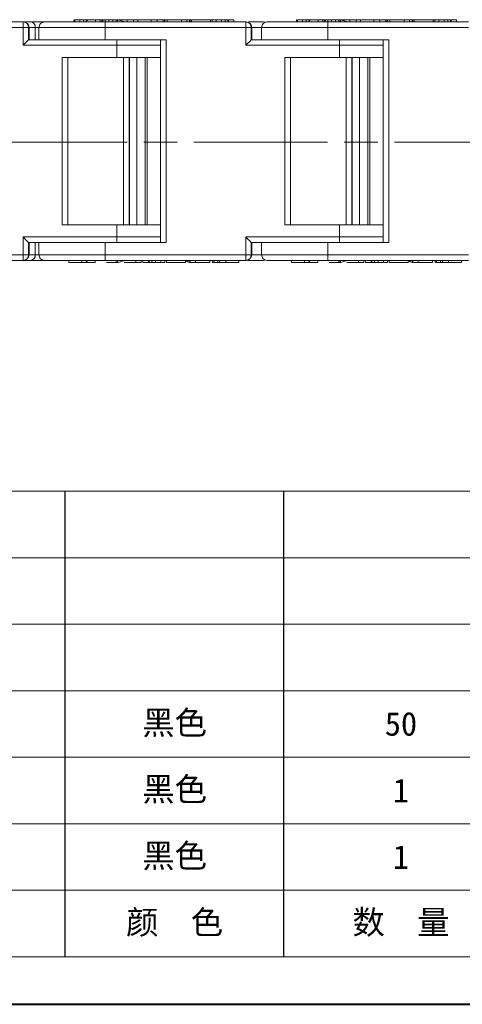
# Model space of a CAD drawing. Header units: millimetres. Extents: x 3186 to 3545, y -371 to -118.
# Tile 3 of 27: x 3304 to 3343, y -371 to -283. Entities that reach past the tile are written whole.
import ezdxf

# ---------------------------------------------------------------- set-up
doc = ezdxf.new("R2010")
doc.units = ezdxf.units.MM
doc.linetypes.add('ACAD_ISO08W100', pattern=[36, 24, -3, 6, -3])
doc.linetypes.add('CENTER', pattern=[0.6, 0.375, -0.075, 0.075, -0.075])
doc.layers.add('中心线', color=1, linetype='CENTER', lineweight=25)
doc.layers.add('标注线', color=7, linetype='Continuous', lineweight=15)
doc.styles.add('样式 6', font='仿宋_GB2312.ttf')

msp = doc.modelspace()

# ---------------------------------------------------------------- linework, layer by layer
at = {"color": 7, "linetype": 'Continuous', "lineweight": 15}
for p, q in [((3291.265, -283.587), (3303.886, -283.587)), ((3303.888, -283.087), (3291.266, -283.087)), ((3303.886, -283.587), (3303.886, -285.187)), ((3304.388, -283.587), (3303.886, -283.587)), ((3303.888, -283.087), (3303.897, -283.087)), ((3304.024, -283.087), (3304.617, -283.087)), ((3304.388, -284.687), (3304.388, -283.587)), ((3304.388, -283.587), (3304.397, -283.587)), ((3304.397, -283.587), (3304.397, -284.687)), ((3304.412, -283.587), (3304.397, -283.587)), ((3304.412, -284.687), (3304.412, -283.587)), ((3304.412, -283.587), (3304.42, -283.587)), ((3304.42, -283.587), (3304.42, -284.687)), ((3304.42, -283.587), (3304.971, -283.587)), ((3304.617, -283.087), (3305.797, -283.087)), ((3304.971, -283.587), (3304.971, -284.687)), ((3305.38, -283.587), (3304.971, -283.587)), ((3311.265, -283.587), (3305.314, -283.587)), ((3305.314, -283.587), (3305.314, -284.687)), ((3308.444, -283.087), (3308.444, -282.887)), ((3308.463, -282.887), (3308.444, -282.887)), ((3308.537, -283.087), (3308.537, -282.887)), ((3308.971, -283.087), (3308.971, -282.887)), ((3308.971, -282.887), (3309.304, -282.887)), ((3309.304, -283.087), (3309.304, -282.887)), ((3309.309, -282.887), (3309.304, -282.887)), ((3309.309, -282.887), (3309.309, -283.087)), ((3309.819, -282.895), (3309.819, -282.887)), ((3310.394, -283.087), (3310.394, -282.887)), ((3310.797, -283.087), (3310.797, -282.887)), ((3310.973, -283.087), (3310.973, -282.887)), ((3311.039, -282.887), (3311.039, -283.087)), ((3311.041, -283.087), (3311.041, -282.887)), ((3311.253, -283.087), (3311.253, -282.887)), ((3311.265, -284.687), (3311.265, -283.587)), ((3311.265, -283.587), (3323.886, -283.587)), ((3323.888, -283.087), (3311.266, -283.087)), ((3311.586, -282.887), (3311.586, -283.087)), ((3311.587, -283.087), (3311.587, -282.887)), ((3311.948, -283.087), (3311.948, -282.887)), ((3312.417, -282.909), (3312.271, -282.887)), ((3312.381, -282.895), (3312.381, -282.887)), ((3312.381, -282.887), (3312.714, -282.887)), ((3312.417, -282.909), (3312.439, -282.909)), ((3313.001, -283.087), (3312.417, -282.909)), ((3312.439, -282.909), (3313.023, -283.087)), ((3312.719, -282.887), (3312.714, -282.887)), ((3313.192, -282.887), (3312.719, -282.887)), ((3313.229, -283.087), (3313.229, -282.887)), ((3313.806, -282.887), (3313.806, -283.087)), ((3314.207, -283.087), (3314.207, -282.887)), ((3315.2, -282.887), (3315.377, -282.887)), ((3315.394, -283.087), (3315.394, -282.887)), ((3315.921, -283.087), (3315.921, -282.887)), ((3316.445, -282.887), (3316.277, -282.887)), ((3316.466, -283.087), (3316.466, -282.887)), ((3316.579, -283.087), (3316.579, -282.887)), ((3316.61, -282.887), (3316.6, -282.887)), ((3316.61, -283.087), (3316.61, -282.887)), ((3316.611, -282.887), (3316.61, -282.887)), ((3316.611, -283.087), (3316.611, -282.887)), ((3316.837, -283.087), (3316.837, -282.887)), ((3318.115, -282.887), (3316.837, -282.887)), ((3318.115, -283.087), (3318.115, -282.887)), ((3318.595, -282.887), (3318.115, -282.887)), ((3318.595, -283.087), (3318.595, -282.887)), ((3318.601, -282.887), (3318.595, -282.887)), ((3318.601, -283.087), (3318.601, -282.887)), ((3318.601, -282.887), (3318.828, -282.887)), ((3318.828, -283.087), (3318.828, -282.887)), ((3318.893, -283.087), (3318.893, -282.887)), ((3319.012, -283.087), (3319.012, -282.887)), ((3320.711, -282.887), (3319.012, -282.887)), ((3320.711, -283.087), (3320.711, -282.887)), ((3320.716, -282.887), (3320.711, -282.887)), ((3320.716, -283.087), (3320.716, -282.887)), ((3320.876, -282.887), (3320.758, -282.887)), ((3320.876, -283.087), (3320.876, -282.887)), ((3321.223, -283.087), (3321.223, -282.887)), ((3321.704, -282.887), (3321.223, -282.887)), ((3321.704, -283.087), (3321.704, -282.887)), ((3321.708, -282.887), (3321.704, -282.887)), ((3321.708, -282.887), (3321.708, -283.087)), ((3321.966, -282.887), (3322.002, -282.887)), ((3322.028, -283.087), (3322.028, -282.887)), ((3322.285, -283.087), (3322.285, -282.887)), ((3322.349, -283.087), (3322.349, -282.887)), ((3322.349, -282.887), (3322.83, -282.887)), ((3322.83, -283.087), (3322.83, -282.887)), ((3323.886, -283.587), (3323.886, -285.187)), ((3324.388, -283.587), (3323.886, -283.587)), ((3323.888, -283.087), (3323.896, -283.087)), ((3324.388, -284.687), (3324.388, -283.587)), ((3324.388, -283.587), (3324.396, -283.587)), ((3324.396, -283.587), (3324.396, -284.687)), ((3324.411, -283.587), (3324.396, -283.587)), ((3324.411, -284.687), (3324.411, -283.587)), ((3324.411, -283.587), (3324.42, -283.587)), ((3324.42, -283.587), (3324.42, -284.687)), ((3325.314, -283.587), (3324.42, -283.587)), ((3331.265, -283.587), (3325.314, -283.587)), ((3325.314, -283.587), (3325.314, -284.687)), ((3328.444, -283.087), (3328.444, -282.887)), ((3328.463, -282.887), (3328.444, -282.887)), ((3328.537, -283.087), (3328.537, -282.887)), ((3328.971, -283.087), (3328.971, -282.887)), ((3328.971, -282.887), (3329.304, -282.887)), ((3329.304, -283.087), (3329.304, -282.887)), ((3329.309, -282.887), (3329.304, -282.887)), ((3329.309, -282.887), (3329.309, -283.087)), ((3329.819, -282.895), (3329.819, -282.887)), ((3330.394, -283.087), (3330.394, -282.887)), ((3330.797, -283.087), (3330.797, -282.887)), ((3330.973, -283.087), (3330.973, -282.887)), ((3331.039, -282.887), (3331.039, -283.087)), ((3331.041, -283.087), (3331.041, -282.887)), ((3331.253, -283.087), (3331.253, -282.887)), ((3331.265, -284.687), (3331.265, -283.587)), ((3331.265, -283.587), (3343.885, -283.587)), ((3343.888, -283.087), (3331.266, -283.087)), ((3331.586, -282.887), (3331.586, -283.087)), ((3331.587, -283.087), (3331.587, -282.887)), ((3331.948, -283.087), (3331.948, -282.887)), ((3332.416, -282.909), (3332.271, -282.887)), ((3332.381, -282.895), (3332.381, -282.887)), ((3332.381, -282.887), (3332.714, -282.887)), ((3332.416, -282.909), (3332.439, -282.909)), ((3333.001, -283.087), (3332.416, -282.909)), ((3332.439, -282.909), (3333.023, -283.087)), ((3332.719, -282.887), (3332.714, -282.887)), ((3333.192, -282.887), (3332.719, -282.887)), ((3333.229, -283.087), (3333.229, -282.887)), ((3333.806, -282.887), (3333.806, -283.087)), ((3334.207, -283.087), (3334.207, -282.887)), ((3335.199, -282.887), (3335.377, -282.887)), ((3335.393, -283.087), (3335.393, -282.887)), ((3335.92, -283.087), (3335.92, -282.887)), ((3336.445, -282.887), (3336.277, -282.887)), ((3336.466, -283.087), (3336.466, -282.887)), ((3336.579, -283.087), (3336.579, -282.887)), ((3336.61, -282.887), (3336.6, -282.887)), ((3336.61, -283.087), (3336.61, -282.887)), ((3336.611, -282.887), (3336.61, -282.887)), ((3336.611, -283.087), (3336.611, -282.887)), ((3336.837, -283.087), (3336.837, -282.887)), ((3338.114, -282.887), (3336.837, -282.887)), ((3338.114, -283.087), (3338.114, -282.887)), ((3338.595, -282.887), (3338.114, -282.887)), ((3338.595, -283.087), (3338.595, -282.887)), ((3338.601, -282.887), (3338.595, -282.887)), ((3338.601, -283.087), (3338.601, -282.887)), ((3338.601, -282.887), (3338.828, -282.887)), ((3338.828, -283.087), (3338.828, -282.887)), ((3338.893, -283.087), (3338.893, -282.887)), ((3339.012, -283.087), (3339.012, -282.887)), ((3340.71, -282.887), (3339.012, -282.887)), ((3340.71, -283.087), (3340.71, -282.887)), ((3340.716, -282.887), (3340.71, -282.887)), ((3340.716, -283.087), (3340.716, -282.887)), ((3340.876, -282.887), (3340.758, -282.887)), ((3340.876, -283.087), (3340.876, -282.887)), ((3341.223, -283.087), (3341.223, -282.887)), ((3341.704, -282.887), (3341.223, -282.887)), ((3341.704, -283.087), (3341.704, -282.887)), ((3341.708, -282.887), (3341.704, -282.887)), ((3341.708, -282.887), (3341.708, -283.087)), ((3341.965, -282.887), (3342.002, -282.887)), ((3342.027, -283.087), (3342.027, -282.887)), ((3342.284, -283.087), (3342.284, -282.887)), ((3342.349, -283.087), (3342.349, -282.887)), ((3342.349, -282.887), (3342.83, -282.887)), ((3342.83, -283.087), (3342.83, -282.887)), ((3303.886, -285.187), (3312.322, -285.187)), ((3308.863, -284.687), (3304.388, -284.687)), ((3308.863, -284.687), (3311.265, -284.687)), ((3316.733, -284.687), (3311.265, -284.687)), ((3312.322, -285.187), (3312.322, -286.287)), ((3316.235, -285.187), (3312.322, -285.187)), ((3316.235, -284.687), (3316.235, -302.887)), ((3316.733, -302.887), (3316.733, -284.687)), ((3323.886, -285.187), (3332.322, -285.187)), ((3328.863, -284.687), (3324.388, -284.687)), ((3328.863, -284.687), (3331.265, -284.687)), ((3336.733, -284.687), (3331.265, -284.687)), ((3332.322, -285.187), (3332.322, -286.287)), ((3336.235, -285.187), (3332.322, -285.187)), ((3336.235, -284.687), (3336.235, -302.887)), ((3336.733, -302.887), (3336.733, -284.687)), ((3307.41, -286.287), (3307.41, -301.287)), ((3312.322, -286.287), (3307.41, -286.287)), ((3307.912, -301.287), (3307.912, -286.287)), ((3316.235, -286.287), (3312.322, -286.287)), ((3312.916, -286.287), (3312.916, -301.287)), ((3313.416, -301.287), (3313.416, -286.287)), ((3313.461, -286.287), (3313.461, -301.287)), ((3314.118, -301.287), (3314.118, -286.287)), ((3314.866, -286.287), (3314.866, -301.287)), ((3315.039, -301.287), (3315.039, -286.287)), ((3327.41, -286.287), (3327.41, -301.287)), ((3332.322, -286.287), (3327.41, -286.287)), ((3327.912, -301.287), (3327.912, -286.287)), ((3336.235, -286.287), (3332.322, -286.287)), ((3332.916, -286.287), (3332.916, -301.287)), ((3333.416, -301.287), (3333.416, -286.287)), ((3333.461, -286.287), (3333.461, -301.287)), ((3334.118, -301.287), (3334.118, -286.287)), ((3334.866, -286.287), (3334.866, -301.287)), ((3335.039, -301.287), (3335.039, -286.287)), ((3307.41, -301.287), (3312.322, -301.287)), ((3312.322, -301.287), (3316.235, -301.287)), ((3312.322, -301.287), (3312.322, -302.387)), ((3327.41, -301.287), (3332.322, -301.287)), ((3332.322, -301.287), (3336.235, -301.287)), ((3332.322, -301.287), (3332.322, -302.387)), ((3312.322, -302.387), (3303.886, -302.387)), ((3303.886, -302.387), (3303.886, -303.987)), ((3304.388, -302.887), (3308.863, -302.887)), ((3304.388, -303.987), (3304.388, -302.887)), ((3304.397, -302.887), (3304.397, -303.987)), ((3304.412, -303.987), (3304.412, -302.887)), ((3304.42, -302.887), (3304.42, -303.987)), ((3304.971, -302.887), (3304.971, -303.987)), ((3305.314, -302.887), (3305.314, -303.987)), ((3311.265, -302.887), (3308.863, -302.887)), ((3311.265, -303.987), (3311.265, -302.887)), ((3311.265, -302.887), (3316.733, -302.887)), ((3312.322, -302.387), (3316.235, -302.387)), ((3332.322, -302.387), (3323.886, -302.387)), ((3323.886, -302.387), (3323.886, -303.987)), ((3324.388, -302.887), (3328.863, -302.887)), ((3324.388, -303.987), (3324.388, -302.887)), ((3324.396, -302.887), (3324.396, -303.987)), ((3324.411, -303.987), (3324.411, -302.887)), ((3324.42, -302.887), (3324.42, -303.987)), ((3325.314, -302.887), (3325.314, -303.987)), ((3331.265, -302.887), (3328.863, -302.887)), ((3331.265, -303.987), (3331.265, -302.887)), ((3331.265, -302.887), (3336.733, -302.887)), ((3332.322, -302.387), (3336.235, -302.387)), ((3303.886, -303.987), (3291.265, -303.987)), ((3291.266, -304.487), (3303.888, -304.487)), ((3303.886, -303.987), (3304.388, -303.987)), ((3303.897, -304.487), (3303.888, -304.487)), ((3304.617, -304.487), (3303.92, -304.487)), ((3304.397, -303.987), (3304.388, -303.987)), ((3304.397, -303.987), (3304.412, -303.987)), ((3304.42, -303.987), (3304.412, -303.987)), ((3304.971, -303.987), (3304.42, -303.987)), ((3304.971, -303.987), (3305.386, -303.987)), ((3305.314, -303.987), (3311.265, -303.987)), ((3307.995, -304.487), (3307.995, -304.687)), ((3309.175, -304.687), (3309.175, -304.487)), ((3310.367, -304.487), (3310.367, -304.687)), ((3323.886, -303.987), (3311.265, -303.987)), ((3311.266, -304.487), (3323.888, -304.487)), ((3312.271, -304.687), (3312.417, -304.665)), ((3312.383, -304.679), (3312.383, -304.687)), ((3312.389, -304.678), (3312.389, -304.687)), ((3312.417, -304.665), (3313.001, -304.487)), ((3312.439, -304.665), (3312.417, -304.665)), ((3313.023, -304.487), (3312.439, -304.665)), ((3312.963, -304.687), (3314.018, -304.687)), ((3314.018, -304.687), (3314.018, -304.487)), ((3314.018, -304.687), (3314.499, -304.687)), ((3314.499, -304.487), (3314.499, -304.687)), ((3314.499, -304.687), (3314.505, -304.687)), ((3314.505, -304.487), (3314.505, -304.687)), ((3314.658, -304.487), (3314.658, -304.687)), ((3315.139, -304.687), (3314.658, -304.687)), ((3315.139, -304.487), (3315.139, -304.687)), ((3315.205, -304.487), (3315.205, -304.687)), ((3315.462, -304.487), (3315.462, -304.687)), ((3315.776, -304.487), (3315.776, -304.687)), ((3315.776, -304.687), (3316.257, -304.687)), ((3316.257, -304.487), (3316.257, -304.687)), ((3316.257, -304.687), (3316.26, -304.687)), ((3316.26, -304.487), (3316.26, -304.687)), ((3316.616, -304.487), (3316.616, -304.687)), ((3316.77, -304.487), (3316.77, -304.687)), ((3316.77, -304.687), (3318.468, -304.687)), ((3318.468, -304.487), (3318.468, -304.687)), ((3318.468, -304.687), (3318.469, -304.687)), ((3318.469, -304.487), (3318.469, -304.687)), ((3318.469, -304.54), (3318.84, -304.658)), ((3318.469, -304.553), (3318.835, -304.665)), ((3318.885, -304.487), (3318.885, -304.687)), ((3318.885, -304.687), (3319.366, -304.687)), ((3319.366, -304.487), (3319.366, -304.687)), ((3319.366, -304.687), (3319.371, -304.687)), ((3319.371, -304.487), (3319.371, -304.687)), ((3319.371, -304.687), (3320.653, -304.687)), ((3320.653, -304.487), (3320.653, -304.687)), ((3320.653, -304.687), (3320.654, -304.687)), ((3320.654, -304.687), (3320.654, -304.487)), ((3320.907, -304.487), (3320.907, -304.687)), ((3321.017, -304.487), (3321.017, -304.687)), ((3321.368, -304.687), (3321.388, -304.687)), ((3321.388, -304.687), (3321.388, -304.487)), ((3321.56, -304.487), (3321.56, -304.687)), ((3322.087, -304.487), (3322.087, -304.687)), ((3323.279, -304.487), (3323.279, -304.687)), ((3323.886, -303.987), (3324.388, -303.987)), ((3323.896, -304.487), (3323.888, -304.487)), ((3324.396, -303.987), (3324.388, -303.987)), ((3324.396, -303.987), (3324.411, -303.987)), ((3324.42, -303.987), (3324.411, -303.987)), ((3324.42, -303.987), (3325.355, -303.987)), ((3325.314, -303.987), (3331.265, -303.987)), ((3327.995, -304.487), (3327.995, -304.687)), ((3329.175, -304.687), (3329.175, -304.487)), ((3330.367, -304.487), (3330.367, -304.687)), ((3343.885, -303.987), (3331.265, -303.987)), ((3331.266, -304.487), (3343.888, -304.487)), ((3332.271, -304.687), (3332.416, -304.665)), ((3332.383, -304.679), (3332.383, -304.687)), ((3332.389, -304.678), (3332.389, -304.687)), ((3332.416, -304.665), (3333.001, -304.487)), ((3332.439, -304.665), (3332.416, -304.665)), ((3332.963, -304.505), (3332.439, -304.665)), ((3332.963, -304.687), (3334.018, -304.687)), ((3334.018, -304.687), (3334.018, -304.487)), ((3334.018, -304.687), (3334.499, -304.687)), ((3334.499, -304.487), (3334.499, -304.687)), ((3334.499, -304.687), (3334.505, -304.687)), ((3334.505, -304.487), (3334.505, -304.687)), ((3334.658, -304.487), (3334.658, -304.687)), ((3335.139, -304.687), (3334.658, -304.687)), ((3335.139, -304.487), (3335.139, -304.687)), ((3335.204, -304.487), (3335.204, -304.687)), ((3335.462, -304.487), (3335.462, -304.687)), ((3335.776, -304.487), (3335.776, -304.687)), ((3335.776, -304.687), (3336.257, -304.687)), ((3336.257, -304.487), (3336.257, -304.687)), ((3336.257, -304.687), (3336.26, -304.687)), ((3336.26, -304.487), (3336.26, -304.687)), ((3336.616, -304.487), (3336.616, -304.687)), ((3336.769, -304.487), (3336.769, -304.687)), ((3336.769, -304.687), (3338.468, -304.687)), ((3338.468, -304.487), (3338.468, -304.687)), ((3338.468, -304.687), (3338.469, -304.687)), ((3338.469, -304.487), (3338.469, -304.687)), ((3338.469, -304.54), (3338.84, -304.658)), ((3338.469, -304.553), (3338.835, -304.665)), ((3338.885, -304.487), (3338.885, -304.687)), ((3338.885, -304.687), (3339.366, -304.687)), ((3339.366, -304.487), (3339.366, -304.687)), ((3339.366, -304.687), (3339.37, -304.687)), ((3339.37, -304.487), (3339.37, -304.687)), ((3339.37, -304.687), (3340.652, -304.687)), ((3340.652, -304.487), (3340.652, -304.687)), ((3340.652, -304.687), (3340.653, -304.687)), ((3340.653, -304.687), (3340.653, -304.487)), ((3340.907, -304.487), (3340.907, -304.687)), ((3341.017, -304.487), (3341.017, -304.687)), ((3341.368, -304.687), (3341.388, -304.687)), ((3341.388, -304.687), (3341.388, -304.487)), ((3341.56, -304.487), (3341.56, -304.687)), ((3342.086, -304.487), (3342.086, -304.687)), ((3343.279, -304.487), (3343.279, -304.687))]:
    msp.add_line(p, q, dxfattribs=at)
at = {"color": 7, "lineweight": 15}
for p, q in [((3207.325, -325.204), (3348.864, -325.204)), ((3207.325, -331.173), (3348.864, -331.173)), ((3207.325, -337.142), (3348.864, -337.142)), ((3207.325, -343.111), (3348.864, -343.111)), ((3207.325, -349.08), (3348.864, -349.08)), ((3207.325, -355.049), (3348.864, -355.049)), ((3207.325, -361.018), (3386.396, -361.018))]:
    msp.add_line(p, q, dxfattribs=at)
at = {"color": 7}
for p, q in [((3307.68, -366.987), (3307.68, -325.204)), ((3327.297, -366.987), (3327.297, -325.204))]:
    msp.add_line(p, q, dxfattribs=at)
at = {"color": 7, "lineweight": 13}
msp.add_line((3207.325, -366.987), (3386.396, -366.987), dxfattribs=at)
at = {"color": 7, "lineweight": 40}
msp.add_line((3186.007, -371.251), (3544.149, -371.251), dxfattribs=at)
at = {"color": 7, "linetype": 'Continuous', "lineweight": 15, "flags": 128}
for points in [[(3325.453, -283.087), (3325.55, -283.097), (3325.632, -283.12)], [(3325.453, -304.487), (3325.55, -304.477), (3325.632, -304.454)]]:
    msp.add_lwpolyline(points, dxfattribs=at)
at = {"color": 7, "linetype": 'Continuous', "lineweight": 15}
for centre, radius, start, end in [((3331.229, -283.462), 27.344, 179.2142, 180.26192), ((3303.888, -283.587), 0.5, 359.99993, 89.99993), ((3303.897, -283.587), 0.5, 359.99993, 89.99993), ((3303.912, -283.587), 0.5, 359.99993, 89.99993), ((3303.92, -283.587), 0.5, 359.99993, 89.99993), ((3304.529, -283.524), 0.446, 351.95177, 78.58112), ((3309.907, -283.387), 0.5, 90, 142.46944), ((3313.251, -283.056), 0.995, 170.2106, 181.77926), ((3312.293, -283.387), 0.5, 73.01303, 90), ((3312.293, -283.387), 0.5, 73.03368, 90), ((3318.981, -283.387), 0.5, 100.14843, 106.97918), ((3351.229, -283.462), 27.344, 179.2142, 180.26192), ((3323.888, -283.587), 0.5, 359.99993, 89.99993), ((3323.896, -283.587), 0.5, 359.99993, 89.99993), ((3323.911, -283.587), 0.5, 359.99993, 89.99993), ((3323.92, -283.587), 0.5, 359.99993, 89.99993), ((3329.906, -283.387), 0.5, 90, 142.46944), ((3333.251, -283.056), 0.995, 170.2106, 181.77926), ((3332.293, -283.387), 0.5, 73.01303, 90), ((3332.293, -283.387), 0.5, 73.03368, 90), ((3338.981, -283.387), 0.5, 100.17276, 106.97918), ((3339.666, -285.062), 27.344, 179.2142, 180.26192), ((3359.665, -285.062), 27.344, 179.2142, 180.26192), ((3339.666, -302.512), 27.344, 179.73808, 180.7858), ((3359.665, -302.512), 27.344, 179.73808, 180.7858), ((3331.229, -304.112), 27.344, 179.73808, 180.7858), ((3303.888, -303.987), 0.5, 270.00007, 0.00007), ((3303.897, -303.987), 0.5, 270.00007, 0.00007), ((3303.912, -303.987), 0.5, 270.00007, 0.00007), ((3303.92, -303.987), 0.5, 270.00007, 0.00007), ((3304.529, -304.049), 0.446, 281.41908, 8.04819), ((3309.907, -304.187), 0.5, 217.71782, 270), ((3313.421, -304.506), 1.164, 179.06634, 188.9438), ((3312.293, -304.187), 0.5, 270, 286.97918), ((3312.293, -304.187), 0.5, 270, 286.96632), ((3318.981, -304.187), 0.5, 253.01303, 258.90263), ((3351.229, -304.112), 27.344, 179.73808, 180.7858), ((3323.888, -303.987), 0.5, 270.00007, 0.00007), ((3323.896, -303.987), 0.5, 270.00007, 0.00007), ((3323.911, -303.987), 0.5, 270.00007, 0.00007), ((3323.92, -303.987), 0.5, 270.00007, 0.00007), ((3329.906, -304.187), 0.5, 217.71782, 270), ((3333.421, -304.506), 1.164, 179.06634, 188.9438), ((3332.293, -304.187), 0.5, 270, 286.97918), ((3332.293, -304.187), 0.5, 270, 286.96632), ((3338.981, -304.187), 0.5, 253.01303, 258.87822)]:
    msp.add_arc(centre, radius, start, end, dxfattribs=at)
for centre, major_axis, start_param, end_param in [((3303.888, -285.187), (0.5, 0.5), 0.002286, 1.573082), ((3323.888, -285.187), (0.5, 0.5), 0.002286, 1.573082), ((3303.888, -302.387), (0.5, -0.5), 4.710103, 6.280899), ((3323.888, -302.387), (0.5, -0.5), 4.710103, 6.280899)]:
    msp.add_ellipse(centre, major_axis=major_axis, ratio=0.002286, start_param=start_param, end_param=end_param, dxfattribs=at)
for points in [[(3305.814, -283.087), (3305.749, -283.094), (3305.618, -283.109), (3305.453, -283.225), (3305.337, -283.39), (3305.322, -283.521), (3305.314, -283.587)], [(3311.265, -283.587), (3311.265, -283.521), (3311.265, -283.39), (3311.265, -283.225), (3311.265, -283.109), (3311.266, -283.094), (3311.266, -283.087)], [(3325.814, -283.087), (3325.749, -283.094), (3325.618, -283.109), (3325.452, -283.225), (3325.337, -283.39), (3325.322, -283.521), (3325.314, -283.587)], [(3331.265, -283.587), (3331.265, -283.521), (3331.265, -283.39), (3331.265, -283.225), (3331.265, -283.109), (3331.266, -283.094), (3331.266, -283.087)], [(3305.814, -304.487), (3305.749, -304.479), (3305.618, -304.464), (3305.453, -304.349), (3305.337, -304.183), (3305.322, -304.052), (3305.314, -303.987)], [(3311.266, -304.487), (3311.266, -304.479), (3311.265, -304.464), (3311.265, -304.349), (3311.265, -304.183), (3311.265, -304.052), (3311.265, -303.987)], [(3325.814, -304.487), (3325.749, -304.479), (3325.618, -304.464), (3325.452, -304.349), (3325.337, -304.183), (3325.322, -304.052), (3325.314, -303.987)], [(3331.266, -304.487), (3331.266, -304.479), (3331.265, -304.464), (3331.265, -304.349), (3331.265, -304.183), (3331.265, -304.052), (3331.265, -303.987)]]:
    msp.add_open_spline(points, degree=3, dxfattribs=at)
for points, knots in [([(3305.814, -283.087), (3305.892, -283.087), (3306.012, -283.087), (3306.695, -283.087), (3307.398, -283.087), (3308.269, -283.087), (3309.533, -283.087), (3310.583, -283.087), (3311.266, -283.087)], [0, 0, 0, 0, 0.239602, 0.368454, 0.5, 0.631546, 0.760398, 1, 1, 1, 1]), ([(3308.537, -282.887), (3308.598, -282.887), (3308.71, -282.887), (3308.856, -282.887), (3308.934, -282.887), (3308.974, -282.887)], [0, 0, 0, 0, 0.366165, 0.679584, 1, 1, 1, 1]), ([(3309.992, -282.887), (3309.964, -282.887), (3309.904, -282.887), (3309.733, -282.887), (3309.537, -282.887), (3309.406, -282.887), (3309.353, -282.887)], [0, 0, 0, 0, 0.240758, 0.53275, 0.809531, 1, 1, 1, 1]), ([(3312.271, -282.887), (3311.97, -282.887), (3311.344, -282.887), (3310.549, -282.887), (3310.005, -282.887), (3309.939, -282.887), (3309.907, -282.887)], [0, 0, 0, 0, 0.2405266, 0.5, 0.7594734, 1, 1, 1, 1]), ([(3312.417, -282.909), (3312.413, -282.914), (3312.406, -282.923), (3312.384, -282.984), (3312.367, -283.031), (3312.353, -283.073), (3312.349, -283.087)], [0, 0, 0, 0, 0.425403, 0.65149, 0.887239, 1, 1, 1, 1]), ([(3313.806, -282.887), (3313.738, -282.887), (3313.614, -282.887), (3313.456, -282.887), (3313.339, -282.887), (3313.258, -282.887), (3313.238, -282.887), (3313.229, -282.887)], [0, 0, 0, 0, 0.219903, 0.401483, 0.582484, 0.790929, 1, 1, 1, 1]), ([(3314.207, -282.887), (3314.188, -282.887), (3314.13, -282.887), (3313.988, -282.887), (3313.868, -282.887), (3313.806, -282.887)], [0, 0, 0, 0, 0.2025471, 0.589038, 1, 1, 1, 1]), ([(3315.394, -282.887), (3315.259, -282.887), (3314.987, -282.887), (3314.631, -282.887), (3314.379, -282.887), (3314.229, -282.887), (3314.215, -282.887), (3314.207, -282.887)], [0, 0, 0, 0, 0.203919, 0.410143, 0.593167, 0.774496, 1, 1, 1, 1]), ([(3314.505, -282.887), (3314.512, -282.887), (3314.526, -282.887), (3314.634, -282.887), (3314.775, -282.887), (3314.971, -282.887), (3315.11, -282.887), (3315.2, -282.887)], [0, 0, 0, 0, 0.206633, 0.397222, 0.573131, 0.726121, 1, 1, 1, 1]), ([(3315.921, -282.887), (3315.858, -282.887), (3315.742, -282.887), (3315.563, -282.887), (3315.45, -282.887), (3315.394, -282.887)], [0, 0, 0, 0, 0.372031, 0.683777, 1, 1, 1, 1]), ([(3316.466, -282.887), (3316.436, -282.887), (3316.375, -282.887), (3316.217, -282.887), (3316.056, -282.887), (3315.935, -282.887), (3315.921, -282.887)], [0, 0, 0, 0, 0.250896, 0.502166, 0.940512, 1, 1, 1, 1]), ([(3316.579, -282.887), (3316.577, -282.887), (3316.573, -282.887), (3316.543, -282.887), (3316.492, -282.887), (3316.466, -282.887)], [0, 0, 0, 0, 0.308297, 0.650122, 1, 1, 1, 1]), ([(3316.654, -282.887), (3316.677, -282.887), (3316.753, -282.887), (3316.823, -282.887), (3316.837, -282.887), (3316.844, -282.887)], [0, 0, 0, 0, 0.180626, 0.589869, 1, 1, 1, 1]), ([(3318.828, -282.887), (3318.857, -282.887), (3318.89, -282.887), (3318.964, -282.887), (3318.973, -282.887)], [0, 0, 0, 0, 0.882674, 1, 1, 1, 1]), ([(3318.858, -282.963), (3318.855, -282.955), (3318.842, -282.918), (3318.838, -282.913), (3318.835, -282.909)], [0, 0, 0, 0, 0.209604, 1, 1, 1, 1]), ([(3321.223, -282.887), (3321.196, -282.887), (3321.129, -282.887), (3320.998, -282.887), (3320.908, -282.887), (3320.876, -282.887)], [0, 0, 0, 0, 0.307604, 0.753214, 1, 1, 1, 1]), ([(3321.749, -282.887), (3321.752, -282.887), (3321.759, -282.887), (3321.806, -282.887), (3321.882, -282.887), (3321.961, -282.887), (3322.013, -282.887), (3322.028, -282.887)], [0, 0, 0, 0, 0.148578, 0.360006, 0.570393, 0.878151, 1, 1, 1, 1]), ([(3322.028, -282.887), (3322.07, -282.887), (3322.142, -282.887), (3322.232, -282.887), (3322.267, -282.887), (3322.285, -282.887)], [0, 0, 0, 0, 0.410571, 0.709085, 1, 1, 1, 1]), ([(3322.285, -282.887), (3322.301, -282.887), (3322.33, -282.887), (3322.343, -282.887), (3322.347, -282.887), (3322.349, -282.887)], [0, 0, 0, 0, 0.392386, 0.695009, 1, 1, 1, 1]), ([(3324.137, -283.087), (3324.477, -283.087), (3325.268, -283.087), (3325.385, -283.087), (3325.453, -283.087)], [0, 0, 0, 0, 0.42946, 1, 1, 1, 1]), ([(3325.814, -283.087), (3325.892, -283.087), (3326.011, -283.087), (3326.695, -283.087), (3327.398, -283.087), (3328.268, -283.087), (3329.532, -283.087), (3330.583, -283.087), (3331.266, -283.087)], [0, 0, 0, 0, 0.239602, 0.368454, 0.5, 0.631546, 0.760398, 1, 1, 1, 1]), ([(3328.537, -282.887), (3328.598, -282.887), (3328.71, -282.887), (3328.856, -282.887), (3328.934, -282.887), (3328.974, -282.887)], [0, 0, 0, 0, 0.366165, 0.679584, 1, 1, 1, 1]), ([(3329.992, -282.887), (3329.964, -282.887), (3329.904, -282.887), (3329.733, -282.887), (3329.537, -282.887), (3329.406, -282.887), (3329.353, -282.887)], [0, 0, 0, 0, 0.240758, 0.53275, 0.809531, 1, 1, 1, 1]), ([(3332.271, -282.887), (3331.97, -282.887), (3331.344, -282.887), (3330.549, -282.887), (3330.005, -282.887), (3329.938, -282.887), (3329.906, -282.887)], [0, 0, 0, 0, 0.2405266, 0.5, 0.7594734, 1, 1, 1, 1]), ([(3332.416, -282.909), (3332.412, -282.914), (3332.406, -282.923), (3332.384, -282.984), (3332.367, -283.031), (3332.353, -283.073), (3332.349, -283.087)], [0, 0, 0, 0, 0.425403, 0.65149, 0.887239, 1, 1, 1, 1]), ([(3333.806, -282.887), (3333.738, -282.887), (3333.614, -282.887), (3333.456, -282.887), (3333.339, -282.887), (3333.258, -282.887), (3333.238, -282.887), (3333.229, -282.887)], [0, 0, 0, 0, 0.219903, 0.401483, 0.582484, 0.790929, 1, 1, 1, 1]), ([(3334.207, -282.887), (3334.187, -282.887), (3334.13, -282.887), (3333.988, -282.887), (3333.868, -282.887), (3333.806, -282.887)], [0, 0, 0, 0, 0.202002, 0.588757, 1, 1, 1, 1]), ([(3335.393, -282.887), (3335.258, -282.887), (3334.987, -282.887), (3334.631, -282.887), (3334.379, -282.887), (3334.229, -282.887), (3334.215, -282.887), (3334.207, -282.887)], [0, 0, 0, 0, 0.203919, 0.410143, 0.593167, 0.774496, 1, 1, 1, 1]), ([(3334.505, -282.887), (3334.512, -282.887), (3334.526, -282.887), (3334.634, -282.887), (3334.775, -282.887), (3334.97, -282.887), (3335.11, -282.887), (3335.199, -282.887)], [0, 0, 0, 0, 0.206633, 0.397222, 0.573131, 0.726121, 1, 1, 1, 1]), ([(3335.92, -282.887), (3335.857, -282.887), (3335.742, -282.887), (3335.563, -282.887), (3335.45, -282.887), (3335.393, -282.887)], [0, 0, 0, 0, 0.372031, 0.683777, 1, 1, 1, 1]), ([(3336.466, -282.887), (3336.436, -282.887), (3336.375, -282.887), (3336.216, -282.887), (3336.056, -282.887), (3335.935, -282.887), (3335.92, -282.887)], [0, 0, 0, 0, 0.250896, 0.502166, 0.940512, 1, 1, 1, 1]), ([(3336.579, -282.887), (3336.577, -282.887), (3336.573, -282.887), (3336.543, -282.887), (3336.492, -282.887), (3336.466, -282.887)], [0, 0, 0, 0, 0.308297, 0.650122, 1, 1, 1, 1]), ([(3336.655, -282.887), (3336.678, -282.887), (3336.753, -282.887), (3336.823, -282.887), (3336.837, -282.887), (3336.844, -282.887)], [0, 0, 0, 0, 0.179101, 0.589106, 1, 1, 1, 1]), ([(3338.828, -282.887), (3338.857, -282.887), (3338.89, -282.887), (3338.964, -282.887), (3338.973, -282.887)], [0, 0, 0, 0, 0.8818298, 1, 1, 1, 1]), ([(3338.858, -282.963), (3338.855, -282.955), (3338.842, -282.918), (3338.838, -282.913), (3338.835, -282.909)], [0, 0, 0, 0, 0.209604, 1, 1, 1, 1]), ([(3341.223, -282.887), (3341.196, -282.887), (3341.129, -282.887), (3340.998, -282.887), (3340.908, -282.887), (3340.876, -282.887)], [0, 0, 0, 0, 0.307604, 0.753214, 1, 1, 1, 1]), ([(3341.749, -282.887), (3341.752, -282.887), (3341.759, -282.887), (3341.806, -282.887), (3341.882, -282.887), (3341.96, -282.887), (3342.013, -282.887), (3342.027, -282.887)], [0, 0, 0, 0, 0.148578, 0.360006, 0.570393, 0.878151, 1, 1, 1, 1]), ([(3342.027, -282.887), (3342.069, -282.887), (3342.142, -282.887), (3342.232, -282.887), (3342.267, -282.887), (3342.284, -282.887)], [0, 0, 0, 0, 0.410571, 0.709085, 1, 1, 1, 1]), ([(3342.284, -282.887), (3342.301, -282.887), (3342.33, -282.887), (3342.343, -282.887), (3342.347, -282.887), (3342.349, -282.887)], [0, 0, 0, 0, 0.392386, 0.695009, 1, 1, 1, 1]), ([(3305.838, -304.487), (3305.828, -304.487), (3305.687, -304.487), (3305.132, -304.487), (3304.617, -304.487)], [0, 0, 0, 0, 0.071038, 1, 1, 1, 1]), ([(3311.266, -304.487), (3310.583, -304.487), (3309.533, -304.487), (3308.269, -304.487), (3307.398, -304.487), (3306.695, -304.487), (3306.012, -304.487), (3305.892, -304.487), (3305.814, -304.487)], [0, 0, 0, 0, 0.239602, 0.368454, 0.5, 0.631546, 0.760398, 1, 1, 1, 1]), ([(3307.995, -304.687), (3308.002, -304.687), (3308.014, -304.687), (3308.167, -304.687), (3308.44, -304.687), (3308.795, -304.687), (3309.044, -304.687), (3309.175, -304.687)], [0, 0, 0, 0, 0.204593, 0.411054, 0.622248, 0.800999, 1, 1, 1, 1]), ([(3309.175, -304.687), (3309.31, -304.687), (3309.581, -304.687), (3309.938, -304.687), (3310.19, -304.687), (3310.343, -304.687), (3310.359, -304.687), (3310.367, -304.687)], [0, 0, 0, 0, 0.205433, 0.413226, 0.595657, 0.776233, 1, 1, 1, 1]), ([(3311.371, -304.687), (3311.377, -304.687), (3311.631, -304.687), (3311.955, -304.687), (3312.271, -304.687)], [0, 0, 0, 0, 0.026169, 1, 1, 1, 1]), ([(3312.349, -304.487), (3312.353, -304.501), (3312.367, -304.543), (3312.384, -304.59), (3312.406, -304.651), (3312.413, -304.659), (3312.417, -304.665)], [0, 0, 0, 0, 0.112761, 0.348535, 0.574631, 1, 1, 1, 1]), ([(3315.205, -304.687), (3315.188, -304.687), (3315.159, -304.687), (3315.145, -304.687), (3315.141, -304.687), (3315.139, -304.687)], [0, 0, 0, 0, 0.392386, 0.695009, 1, 1, 1, 1]), ([(3315.462, -304.687), (3315.42, -304.687), (3315.348, -304.687), (3315.258, -304.687), (3315.222, -304.687), (3315.205, -304.687)], [0, 0, 0, 0, 0.410571, 0.709085, 1, 1, 1, 1]), ([(3315.78, -304.687), (3315.778, -304.687), (3315.776, -304.687), (3315.753, -304.687), (3315.685, -304.687), (3315.607, -304.687), (3315.529, -304.687), (3315.477, -304.687), (3315.462, -304.687)], [0, 0, 0, 0, 0.272262, 0.546684, 0.659253, 0.771268, 0.935125, 1, 1, 1, 1]), ([(3316.317, -304.687), (3316.326, -304.687), (3316.4, -304.687), (3316.506, -304.687), (3316.602, -304.687), (3316.611, -304.687), (3316.616, -304.687)], [0, 0, 0, 0, 0.0376456, 0.3140866, 0.6349926, 1, 1, 1, 1]), ([(3318.835, -304.665), (3318.839, -304.659), (3318.844, -304.65), (3318.865, -304.59), (3318.884, -304.535), (3318.901, -304.483), (3318.908, -304.46)], [0, 0, 0, 0, 0.394849, 0.604185, 0.822213, 1, 1, 1, 1]), ([(3320.907, -304.687), (3320.909, -304.687), (3320.912, -304.687), (3320.941, -304.687), (3320.992, -304.687), (3321.017, -304.687)], [0, 0, 0, 0, 0.308297, 0.650122, 1, 1, 1, 1]), ([(3321.017, -304.687), (3321.047, -304.687), (3321.107, -304.687), (3321.265, -304.687), (3321.425, -304.687), (3321.546, -304.687), (3321.56, -304.687)], [0, 0, 0, 0, 0.250896, 0.502166, 0.940512, 1, 1, 1, 1]), ([(3321.56, -304.687), (3321.623, -304.687), (3321.739, -304.687), (3321.917, -304.687), (3322.03, -304.687), (3322.087, -304.687)], [0, 0, 0, 0, 0.372031, 0.683777, 1, 1, 1, 1]), ([(3322.087, -304.687), (3322.222, -304.687), (3322.493, -304.687), (3322.85, -304.687), (3323.103, -304.687), (3323.255, -304.687), (3323.27, -304.687), (3323.279, -304.687)], [0, 0, 0, 0, 0.203919, 0.410143, 0.593167, 0.774496, 1, 1, 1, 1]), ([(3325.453, -304.487), (3325.382, -304.487), (3325.252, -304.487), (3324.415, -304.487), (3324.033, -304.487)], [0, 0, 0, 0, 0.543374, 1, 1, 1, 1]), ([(3331.266, -304.487), (3330.583, -304.487), (3329.532, -304.487), (3328.268, -304.487), (3327.398, -304.487), (3326.695, -304.487), (3326.011, -304.487), (3325.892, -304.487), (3325.814, -304.487)], [0, 0, 0, 0, 0.239602, 0.368454, 0.5, 0.631546, 0.760398, 1, 1, 1, 1]), ([(3327.995, -304.687), (3328.002, -304.687), (3328.014, -304.687), (3328.167, -304.687), (3328.44, -304.687), (3328.795, -304.687), (3329.044, -304.687), (3329.175, -304.687)], [0, 0, 0, 0, 0.204593, 0.411054, 0.622248, 0.800999, 1, 1, 1, 1]), ([(3329.175, -304.687), (3329.31, -304.687), (3329.581, -304.687), (3329.938, -304.687), (3330.19, -304.687), (3330.343, -304.687), (3330.359, -304.687), (3330.367, -304.687)], [0, 0, 0, 0, 0.205433, 0.413226, 0.595657, 0.776233, 1, 1, 1, 1]), ([(3331.37, -304.687), (3331.377, -304.687), (3331.63, -304.687), (3331.955, -304.687), (3332.271, -304.687)], [0, 0, 0, 0, 0.0261688, 1, 1, 1, 1]), ([(3332.349, -304.487), (3332.353, -304.501), (3332.367, -304.543), (3332.384, -304.59), (3332.406, -304.651), (3332.412, -304.659), (3332.416, -304.665)], [0, 0, 0, 0, 0.112761, 0.348535, 0.574631, 1, 1, 1, 1]), ([(3335.204, -304.687), (3335.188, -304.687), (3335.159, -304.687), (3335.145, -304.687), (3335.141, -304.687), (3335.139, -304.687)], [0, 0, 0, 0, 0.392386, 0.695009, 1, 1, 1, 1]), ([(3335.462, -304.687), (3335.42, -304.687), (3335.347, -304.687), (3335.258, -304.687), (3335.222, -304.687), (3335.204, -304.687)], [0, 0, 0, 0, 0.410571, 0.709085, 1, 1, 1, 1]), ([(3335.78, -304.687), (3335.778, -304.687), (3335.775, -304.687), (3335.753, -304.687), (3335.685, -304.687), (3335.607, -304.687), (3335.529, -304.687), (3335.477, -304.687), (3335.462, -304.687)], [0, 0, 0, 0, 0.272262, 0.546684, 0.659253, 0.771268, 0.935125, 1, 1, 1, 1]), ([(3336.317, -304.687), (3336.326, -304.687), (3336.4, -304.687), (3336.506, -304.687), (3336.602, -304.687), (3336.611, -304.687), (3336.616, -304.687)], [0, 0, 0, 0, 0.03792, 0.314282, 0.635097, 1, 1, 1, 1]), ([(3338.835, -304.665), (3338.839, -304.659), (3338.844, -304.651), (3338.866, -304.59), (3338.882, -304.542), (3338.895, -304.501), (3338.9, -304.487)], [0, 0, 0, 0, 0.425173, 0.650586, 0.885358, 1, 1, 1, 1]), ([(3340.907, -304.687), (3340.908, -304.687), (3340.912, -304.687), (3340.941, -304.687), (3340.992, -304.687), (3341.017, -304.687)], [0, 0, 0, 0, 0.308297, 0.650122, 1, 1, 1, 1]), ([(3341.017, -304.687), (3341.047, -304.687), (3341.107, -304.687), (3341.265, -304.687), (3341.425, -304.687), (3341.545, -304.687), (3341.56, -304.687)], [0, 0, 0, 0, 0.250896, 0.502166, 0.940512, 1, 1, 1, 1]), ([(3341.56, -304.687), (3341.623, -304.687), (3341.738, -304.687), (3341.917, -304.687), (3342.03, -304.687), (3342.086, -304.687)], [0, 0, 0, 0, 0.372031, 0.683777, 1, 1, 1, 1]), ([(3342.086, -304.687), (3342.221, -304.687), (3342.493, -304.687), (3342.85, -304.687), (3343.103, -304.687), (3343.255, -304.687), (3343.27, -304.687), (3343.279, -304.687)], [0, 0, 0, 0, 0.203919, 0.410143, 0.593167, 0.774496, 1, 1, 1, 1])]:
    msp.add_open_spline(points, degree=3, knots=knots, dxfattribs=at)
at = {"layer": '中心线', "linetype": 'ACAD_ISO08W100', "lineweight": 13, "ltscale": 0.5}
msp.add_line((3511.238, -293.887), (3271.518, -293.887), dxfattribs=at)

# ---------------------------------------------------------------- texts
at = {"layer": '标注线', "color": 7, "lineweight": 18, "char_height": 1.53489, "width": 10.23263, "attachment_point": 5, "style": '样式 6'}
for s, insert in [('{\\H1.389x;黑色}', (3317.496, -346.096)), ('{\\H1.389x;50}', (3337.83, -346.096)), ('{\\H1.389x;黑色}', (3317.496, -352.065)), ('{\\H1.389x;1}', (3337.83, -352.065)), ('{\\H1.389x;黑色}', (3317.496, -358.034)), ('{\\H1.389x;1}', (3337.83, -358.034)), ('{\\H1.389x;颜  色}', (3317.496, -364.003)), ('{\\H1.389x;数  量}', (3337.83, -364.003))]:
    msp.add_mtext(s, dxfattribs=dict(at, insert=insert))

doc.saveas('drawing.dxf')
